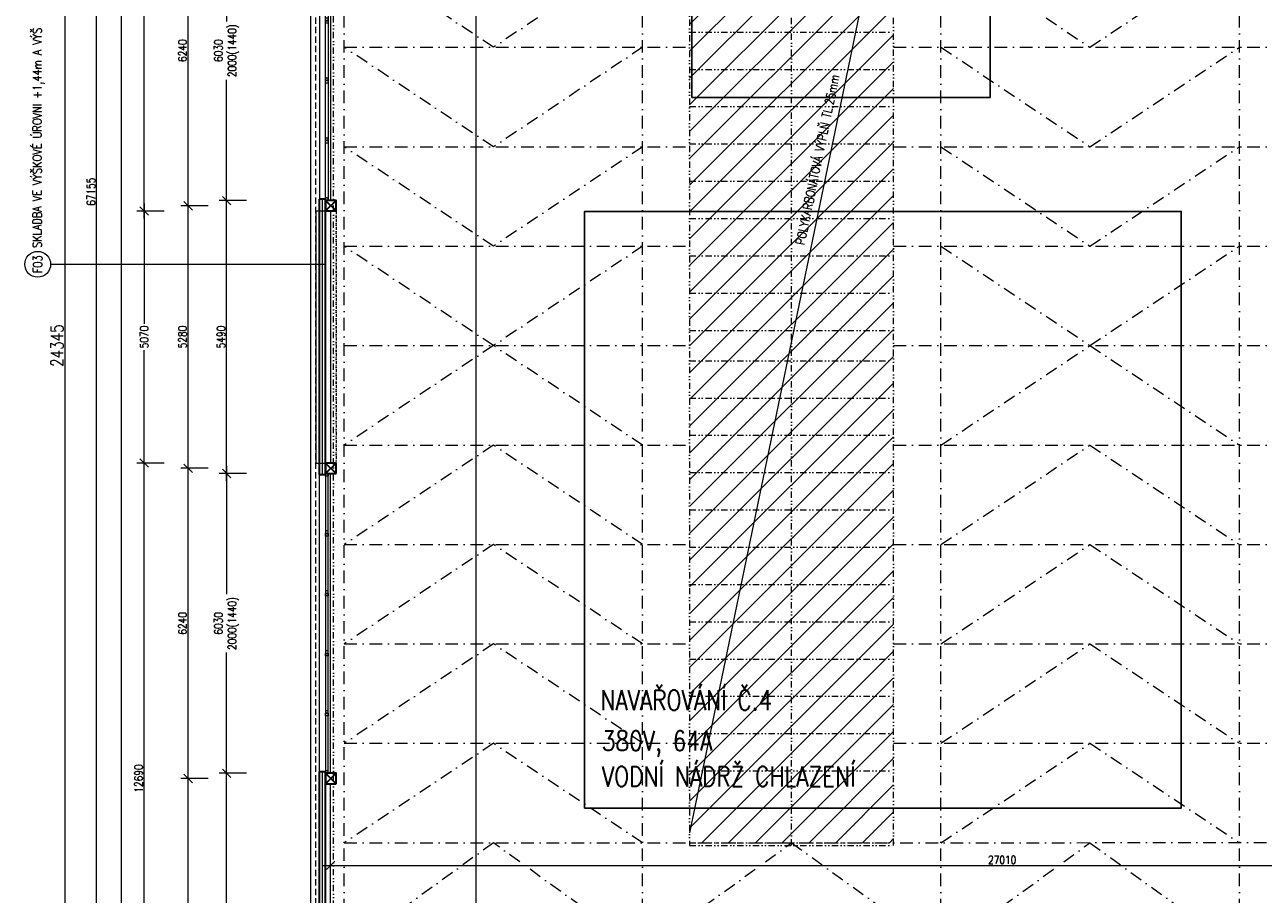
# Model space of a CAD drawing. Header units: millimetres. Extents: x -485339 to 286898, y -1189934 to 1602269.
# Tile 59 of 230: x -146305 to -121400, y -1040630 to -1023142. Entities that reach past the tile are written whole.
import ezdxf
from ezdxf.enums import TextEntityAlignment as Align

# ---------------------------------------------------------------- set-up
doc = ezdxf.new("R2010")
doc.units = ezdxf.units.MM
doc.header["$LTSCALE"] = 10
for name, pattern in [('DASHDOT', [25.4, 12.7, -6.35, 0, -6.35]), ('DASHED', [19.05, 12.7, -6.35]), ('DĚLICÍ2', [15.875, 6.35, -3.175, 0, -3.175, 0, -3.175]), ('ČÁRKOVANÁ2', [9.525, 6.35, -3.175])]:
    doc.linetypes.add(name, pattern=pattern)
doc.layers.get('Defpoints').update_dxf_attribs({"lineweight": 0})
for name, color, linetype, lineweight in [('N_kóty', 10, 'Continuous', 18), ('N_okna', 10, 'Continuous', 18), ('N_popis', 10, 'Continuous', 18), ('N_čáry_obv.plášt', 212, 'Continuous', 18), ('N_čáry_obv.plášt_obrys', 212, 'Continuous', 35), ('N_čáry_plné', 10, 'Continuous', 18), ('N_šrary', 10, 'Continuous', 18), ('St_kóty', 132, 'Continuous', 18), ('St_sloupy_opláštění_půdorys', 25, 'Continuous', 35), ('St_čáry_nad', 250, 'DĚLICÍ2', 18), ('St_čáry_osy', 250, 'DASHDOT', 18), ('St_čáry_plné', 250, 'Continuous', 18), ('St_čáry_pod', 250, 'ČÁRKOVANÁ2', 18)]:
    doc.layers.add(name, color=color, linetype=linetype, lineweight=lineweight)
for name, color, linetype in [('VYBAVENÍ', 222, 'Continuous'), ('VYBAVENÍ_POPIS', 222, 'Continuous'), ('VYBAVENÍ_POŽADAVKY', 200, 'Continuous')]:
    doc.layers.add(name, color=color, linetype=linetype)
doc.styles.get("Standard").update_dxf_attribs({"font": 'simplex.shx', "width": 0.8})
doc.linetypes.add('ZIGZAG', pattern='A,0.00254,-5.08,[131,ltypeshp.shx,S=5.08,R=0,X=-5.08,Y=0],-10.16,[131,ltypeshp.shx,S=5.08,R=180,X=5.08,Y=0],-5.08', length=20.32254)
doc.dimstyles.new('stavebníM100', dxfattribs={"dimtxt": 165, "dimasz": 170, "dimexe": 150, "dimexo": 100, "dimgap": 30, "dimtad": 1, "dimdec": 0, "dimtxsty": 'Standard', "dimblk": 'OBLIQUE', "dimcen": -2.5, "dimdle": 150, "dimclrd": 256, "dimclre": 256, "dimclrt": 256, "dimadec": 4, "dimazin": 0, "dimtfac": 1, "dimtdec": 0, "dimtmove": 2, "dimatfit": 3, "dimldrblk": 'OBLIQUE', "dimfxl": 400, "dimfxlon": 1, "dimlwd": -1, "dimlwe": -1, "dimarcsym": 0})
doc.dimstyles.new('stavebníM100_modul', dxfattribs={"dimtxt": 250, "dimasz": 200, "dimexe": 150, "dimexo": 100, "dimgap": 30, "dimtad": 1, "dimdec": 0, "dimtxsty": 'Standard', "dimblk": 'DOT', "dimcen": -2.5, "dimdle": 150, "dimclrd": 256, "dimclre": 256, "dimclrt": 256, "dimadec": 4, "dimazin": 0, "dimtfac": 1, "dimtdec": 0, "dimtmove": 2, "dimatfit": 3, "dimldrblk": 'OBLIQUE', "dimfxl": 400, "dimfxlon": 1, "dimlwd": -1, "dimlwe": -1, "dimarcsym": 0})

# ---------------------------------------------------------------- blocks, each defined once
blk = doc.blocks.new('G$C0F2906C7')
at = {"layer": 'St_sloupy_opláštění_půdorys', "ltscale": 2}
blk.add_lwpolyline([(-105, -105), (105, -105), (105, 105), (-105, 105)], close=True, dxfattribs=at)
for points in [[(-105, 105), (105, -105)], [(105, 105), (-105, -105)]]:
    blk.add_lwpolyline(points, dxfattribs=at)
blk = doc.blocks.new('G$C7F8F446A')
at = {"layer": 'St_čáry_plné', "color": 0, "linetype": 'ByBlock', "ltscale": 2}
for p, q in [((20055, 4100), (-55, 4100)), ((-55, 0), (20055, 0))]:
    blk.add_line(p, q, dxfattribs=at)
for points in [[(-55, 4100), (-55, 0)], [(695, 4100), (695, 0)], [(1445, 4100), (1445, 0)], [(2195, 4100), (2195, 0)], [(2945, 4100), (2945, 0)], [(3695, 4100), (3695, 0)], [(4445, 4100), (4445, 0)], [(5195, 4100), (5195, 0)], [(5945, 4100), (5945, 0)], [(6695, 4100), (6695, 0)], [(7445, 4100), (7445, 0)], [(8195, 4100), (8195, 0)], [(8945, 4100), (8945, 0)], [(9695, 4100), (9695, 0)], [(10305, 4100), (10305, 0)], [(11055, 4100), (11055, 0)], [(11805, 4100), (11805, 0)], [(12555, 4100), (12555, 0)], [(13305, 4100), (13305, 0)], [(14055, 4100), (14055, 0)], [(14805, 4100), (14805, 0)], [(15555, 4100), (15555, 0)], [(16305, 4100), (16305, 0)], [(17055, 4100), (17055, 0)], [(17805, 4100), (17805, 0)], [(18555, 4100), (18555, 0)], [(19305, 4100), (19305, 0)], [(20055, 4100), (20055, 0)], [(-55, 2050), (20000, 2050)]]:
    blk.add_lwpolyline(points, dxfattribs=at)
at = {"layer": 'St_čáry_pod', "color": 0, "linetype": 'ByBlock', "ltscale": 2}
for p, q in [((0, 4100), (0, 0)), ((20000, 0), (20000, 4100))]:
    blk.add_line(p, q, dxfattribs=at)
blk = doc.blocks.new('*U5507')
at = {"layer": 'St_čáry_osy', "ltscale": 2}
blk.add_lwpolyline([(3000, 1000), (0, -1000), (-3000, 1000)], dxfattribs=at)
blk = doc.blocks.new('*U5506')
at = {"layer": 'Defpoints', "ltscale": 2}
for p in [(0, 0), (0, -2000), (0, -4000), (0, -6000), (0, -8000)]:
    blk.add_blockref('*U5507', p, dxfattribs=at)
blk = doc.blocks.new('*U5509')
at = {"layer": 'St_čáry_osy', "ltscale": 2}
blk.add_lwpolyline([(3000, 1000), (0, -1000), (-3000, 1000)], dxfattribs=at)
blk = doc.blocks.new('*U5508')
at = {"layer": 'Defpoints', "ltscale": 2}
for p in [(0, 0), (0, -2000), (0, -4000), (0, -6000), (0, -8000)]:
    blk.add_blockref('*U5509', p, dxfattribs=at)
blk = doc.blocks.new('*U5511')
at = {"layer": 'St_čáry_osy', "ltscale": 2}
blk.add_lwpolyline([(-3000, -1000), (-4, 1000), (3000, -1000)], dxfattribs=at)
blk = doc.blocks.new('*U5510')
at = {"layer": 'St_čáry_osy', "ltscale": 2}
for p in [(0, 8000), (0, 6000), (0, 4000), (0, 2000), (0, 0)]:
    blk.add_blockref('*U5511', p, dxfattribs=at)
blk = doc.blocks.new('*U5513')
at = {"layer": 'St_čáry_osy', "ltscale": 2}
blk.add_lwpolyline([(-3000, -1000), (-4, 1000), (3000, -1000)], dxfattribs=at)
blk = doc.blocks.new('*U5512')
at = {"layer": 'St_čáry_osy', "ltscale": 2}
for p in [(0, 8000), (0, 6000), (0, 4000), (0, 2000)]:
    blk.add_blockref('*U5513', p, dxfattribs=at)
blk = doc.blocks.new('*U5515')
at = {"layer": 'St_čáry_osy', "ltscale": 2}
for points in [[(-3950, 8000), (9058, 8000)], [(-3950, 6000), (9058, 6000)], [(-3950, 4000), (9058, 4000)], [(-3950, 2000), (9058, 2000)], [(-3950, 0), (9058, 0)], [(-3950, -2000), (9058, -2000)], [(-3950, -4000), (9058, -4000)], [(-3950, -6000), (9058, -6000)], [(-3950, -8000), (9058, -8000)]]:
    blk.add_lwpolyline(points, dxfattribs=at)
blk = doc.blocks.new('*U5514')
at = {"layer": 'St_čáry_osy', "ltscale": 2}
blk.add_blockref('*U5515', (0, 0), dxfattribs=at)
blk = doc.blocks.new('_OBLIQUE')
at = {"color": 0, "linetype": 'ByBlock'}
blk.add_line((-0.5, -0.5), (0.5, 0.5), dxfattribs=at)
blk = doc.blocks.new('*D5741')
at = {"layer": 'Defpoints', "color": 0}
for p in [(-143904, -1031958), (-141324, -1031958), (-141624, -1044648)]:
    blk.add_point(p, dxfattribs=at)
at = {"layer": 'St_kóty'}
for p, q in [((-143904, -1044798), (-143904, -1031808)), ((-143504, -1031958), (-144054, -1031958)), ((-143504, -1044648), (-144054, -1044648))]:
    blk.add_line(p, q, dxfattribs=at)
at = {"layer": 'St_kóty', "linetype": 'ByBlock', "xscale": 170, "yscale": 170, "zscale": 170}
for p, rotation in [((-143904, -1031958), 90), ((-143904, -1044648), 270)]:
    blk.add_blockref('_OBLIQUE', p, dxfattribs=dict(at, rotation=rotation))
at = {"layer": 'St_kóty', "insert": (-144016, -1038303), "char_height": 165, "attachment_point": 5, "rotation": 90}
blk.add_mtext('12690', dxfattribs=at)
blk = doc.blocks.new('*D5742')
at = {"layer": 'Defpoints', "color": 0}
for p in [(-143904, -1026888), (-141324, -1026888), (-141324, -1031958)]:
    blk.add_point(p, dxfattribs=at)
at = {"layer": 'St_kóty'}
for p, q in [((-143904, -1026738), (-143904, -1029160)), ((-143504, -1026888), (-144054, -1026888)), ((-143904, -1032108), (-143904, -1029685)), ((-143504, -1031958), (-144054, -1031958))]:
    blk.add_line(p, q, dxfattribs=at)
at = {"layer": 'St_kóty', "linetype": 'ByBlock', "xscale": 170, "yscale": 170, "zscale": 170}
for p, rotation in [((-143904, -1026888), 90), ((-143904, -1031958), 270)]:
    blk.add_blockref('_OBLIQUE', p, dxfattribs=dict(at, rotation=rotation))
at = {"layer": 'St_kóty', "insert": (-143904, -1029423), "char_height": 165, "attachment_point": 5, "rotation": 90}
blk.add_mtext('5070', dxfattribs=at)
blk = doc.blocks.new('*D5743')
at = {"layer": 'Defpoints', "color": 0}
for p in [(-143904, -1007958), (-141324, -1007958), (-141324, -1026888)]:
    blk.add_point(p, dxfattribs=at)
at = {"layer": 'St_kóty'}
for p, q in [((-143904, -1027038), (-143904, -1007808)), ((-143504, -1007958), (-144054, -1007958)), ((-143504, -1026888), (-144054, -1026888))]:
    blk.add_line(p, q, dxfattribs=at)
at = {"layer": 'St_kóty', "linetype": 'ByBlock', "xscale": 170, "yscale": 170, "zscale": 170}
for p, rotation in [((-143904, -1007958), 90), ((-143904, -1026888), 270)]:
    blk.add_blockref('_OBLIQUE', p, dxfattribs=dict(at, rotation=rotation))
at = {"layer": 'St_kóty', "insert": (-144016, -1017423), "char_height": 165, "attachment_point": 5, "rotation": 90}
blk.add_mtext('18930', dxfattribs=at)
blk = doc.blocks.new('*D5747')
at = {"layer": 'Defpoints', "color": 0}
for p in [(-141524, -992923), (-144364, -1044648), (-141624, -1044648)]:
    blk.add_point(p, dxfattribs=at)
at = {"layer": 'St_kóty'}
for p, q in [((-143964, -992923), (-144514, -992923)), ((-144364, -992773), (-144364, -1044798)), ((-143964, -1044648), (-144514, -1044648))]:
    blk.add_line(p, q, dxfattribs=at)
at = {"layer": 'St_kóty', "linetype": 'ByBlock', "xscale": 170, "yscale": 170, "zscale": 170}
for p, rotation in [((-144364, -992923), 90), ((-144364, -1044648), 270)]:
    blk.add_blockref('_OBLIQUE', p, dxfattribs=dict(at, rotation=rotation))
at = {"layer": 'St_kóty', "insert": (-144477, -1018785), "char_height": 165, "attachment_point": 5, "rotation": 90}
blk.add_mtext('51725', dxfattribs=at)
blk = doc.blocks.new('*D5749')
at = {"layer": 'Defpoints', "color": 0}
for p in [(-144860, -992923), (-141524, -992923), (-141624, -1060078)]:
    blk.add_point(p, dxfattribs=at)
at = {"layer": 'St_kóty'}
for p, q in [((-144460, -992923), (-145010, -992923)), ((-144860, -1060228), (-144860, -992773)), ((-144460, -1060078), (-145010, -1060078))]:
    blk.add_line(p, q, dxfattribs=at)
at = {"layer": 'St_kóty', "linetype": 'ByBlock', "xscale": 170, "yscale": 170, "zscale": 170}
for p, rotation in [((-144860, -992923), 90), ((-144860, -1060078), 270)]:
    blk.add_blockref('_OBLIQUE', p, dxfattribs=dict(at, rotation=rotation))
at = {"layer": 'St_kóty', "insert": (-144973, -1026500), "char_height": 165, "attachment_point": 5, "rotation": 90}
blk.add_mtext('67155', dxfattribs=at)
blk = doc.blocks.new('_Dot')
at = {"color": 0, "linetype": 'ByBlock', "lineweight": -2}
blk.add_line((-0.5, 0), (-1, 0), dxfattribs=at)
at = {"color": 0, "linetype": 'ByBlock', "const_width": 0.5}
blk.add_lwpolyline([(-0.25, 0, 1), (0.25, 0, 1)], format="xyb", close=True, dxfattribs=at)
blk = doc.blocks.new('*D5751')
at = {"layer": 'Defpoints', "color": 0}
for p in [(-138294, -1017422), (-145501, -1041768), (-138294, -1041768)]:
    blk.add_point(p, dxfattribs=at)
at = {"layer": 'St_kóty'}
for p, q in [((-145101, -1017422), (-145651, -1017422)), ((-145501, -1017622), (-145501, -1041568)), ((-145101, -1041768), (-145651, -1041768))]:
    blk.add_line(p, q, dxfattribs=at)
at = {"layer": 'St_kóty', "linetype": 'ByBlock', "xscale": 200, "yscale": 200, "zscale": 200}
for p, rotation in [((-145501, -1017422), 90), ((-145501, -1041768), 270)]:
    blk.add_blockref('_Dot', p, dxfattribs=dict(at, rotation=rotation))
at = {"layer": 'St_kóty', "insert": (-145656, -1029595), "char_height": 250, "attachment_point": 5, "rotation": 90}
blk.add_mtext('24345', dxfattribs=at)
blk = doc.blocks.new('*D5784')
at = {"layer": 'Defpoints', "color": 0}
for p in [(-113145, -1040051), (-140155, -1041768), (-113145, -1041768)]:
    blk.add_point(p, dxfattribs=at)
at = {"layer": 'St_kóty'}
for p, q in [((-140305, -1040051), (-112995, -1040051)), ((-140155, -1040451), (-140155, -1039901)), ((-113145, -1040451), (-113145, -1039901))]:
    blk.add_line(p, q, dxfattribs=at)
at = {"layer": 'St_kóty', "linetype": 'ByBlock', "xscale": 170, "yscale": 170, "zscale": 170, "rotation": 180}
blk.add_blockref('_OBLIQUE', (-140155, -1040051), dxfattribs=at)
at = {"layer": 'St_kóty', "linetype": 'ByBlock', "xscale": 170, "yscale": 170, "zscale": 170}
blk.add_blockref('_OBLIQUE', (-113145, -1040051), dxfattribs=at)
at = {"layer": 'St_kóty', "insert": (-126650, -1039938), "char_height": 165, "attachment_point": 5}
blk.add_mtext('27010', dxfattribs=at)
blk = doc.blocks.new('*D6658')
at = {"layer": 'Defpoints', "color": 0}
for p in [(-143020, -1038303), (-141219, -1038303), (-141219, -1044543)]:
    blk.add_point(p, dxfattribs=at)
at = {"layer": 'St_kóty'}
for p, q in [((-142620, -1038303), (-143170, -1038303)), ((-143020, -1044693), (-143020, -1038153)), ((-142620, -1044543), (-143170, -1044543))]:
    blk.add_line(p, q, dxfattribs=at)
at = {"layer": 'St_kóty', "linetype": 'ByBlock', "xscale": 170, "yscale": 170, "zscale": 170}
for p, rotation in [((-143020, -1038303), 90), ((-143020, -1044543), 270)]:
    blk.add_blockref('_OBLIQUE', p, dxfattribs=dict(at, rotation=rotation))
at = {"layer": 'St_kóty', "insert": (-143133, -1041423), "char_height": 165, "attachment_point": 5, "rotation": 90}
blk.add_mtext('6240', dxfattribs=at)
blk = doc.blocks.new('*D6659')
at = {"layer": 'Defpoints', "color": 0}
for p in [(-143020, -1032063), (-141219, -1032063), (-141219, -1038303)]:
    blk.add_point(p, dxfattribs=at)
at = {"layer": 'St_kóty'}
for p, q in [((-142620, -1032063), (-143170, -1032063)), ((-143020, -1038453), (-143020, -1031913)), ((-142620, -1038303), (-143170, -1038303))]:
    blk.add_line(p, q, dxfattribs=at)
at = {"layer": 'St_kóty', "linetype": 'ByBlock', "xscale": 170, "yscale": 170, "zscale": 170}
for p, rotation in [((-143020, -1032063), 90), ((-143020, -1038303), 270)]:
    blk.add_blockref('_OBLIQUE', p, dxfattribs=dict(at, rotation=rotation))
at = {"layer": 'St_kóty', "insert": (-143133, -1035183), "char_height": 165, "attachment_point": 5, "rotation": 90}
blk.add_mtext('6240', dxfattribs=at)
blk = doc.blocks.new('*D6660')
at = {"layer": 'Defpoints', "color": 0}
for p in [(-143020, -1026783), (-141219, -1026783), (-141219, -1032063)]:
    blk.add_point(p, dxfattribs=at)
at = {"layer": 'St_kóty'}
for p, q in [((-142620, -1026783), (-143170, -1026783)), ((-143020, -1032213), (-143020, -1026633)), ((-142620, -1032063), (-143170, -1032063))]:
    blk.add_line(p, q, dxfattribs=at)
at = {"layer": 'St_kóty', "linetype": 'ByBlock', "xscale": 170, "yscale": 170, "zscale": 170}
for p, rotation in [((-143020, -1026783), 90), ((-143020, -1032063), 270)]:
    blk.add_blockref('_OBLIQUE', p, dxfattribs=dict(at, rotation=rotation))
at = {"layer": 'St_kóty', "insert": (-143133, -1029423), "char_height": 165, "attachment_point": 5, "rotation": 90}
blk.add_mtext('5280', dxfattribs=at)
blk = doc.blocks.new('*D6661')
at = {"layer": 'Defpoints', "color": 0}
for p in [(-143020, -1020543), (-141219, -1020543), (-141219, -1026783)]:
    blk.add_point(p, dxfattribs=at)
at = {"layer": 'St_kóty'}
for p, q in [((-142620, -1020543), (-143170, -1020543)), ((-143020, -1026933), (-143020, -1020393)), ((-142620, -1026783), (-143170, -1026783))]:
    blk.add_line(p, q, dxfattribs=at)
at = {"layer": 'St_kóty', "linetype": 'ByBlock', "xscale": 170, "yscale": 170, "zscale": 170}
for p, rotation in [((-143020, -1020543), 90), ((-143020, -1026783), 270)]:
    blk.add_blockref('_OBLIQUE', p, dxfattribs=dict(at, rotation=rotation))
at = {"layer": 'St_kóty', "insert": (-143133, -1023663), "char_height": 165, "attachment_point": 5, "rotation": 90}
blk.add_mtext('6240', dxfattribs=at)
blk = doc.blocks.new('G$CA450B66E')
at = {"layer": 'N_okna'}
for p, q in [((0, 0), (0, 50)), ((0, 50), (0, 0)), ((0, 50), (52, 50)), ((1206, 50), (0, 50)), ((52, 0), (0, 0)), ((0, 0), (1206, 0)), ((52, 50), (52, 0)), ((1154, 50), (1154, 0)), ((1206, 50), (1154, 50)), ((1154, 0), (1206, 0)), ((1206, 0), (1206, 50)), ((1206, 0), (1206, 50)), ((1206, 50), (1206, 0)), ((1206, 0), (1206, 50)), ((1206, 0), (1206, 50)), ((1206, 50), (1206, 0)), ((1206, 50), (1206, 50)), ((1206, 50), (1258, 50)), ((2412, 50), (1206, 50)), ((1206, 0), (1206, 0)), ((1258, 0), (1206, 0)), ((1206, 0), (2412, 0)), ((1258, 50), (1258, 0)), ((2360, 50), (2360, 0)), ((2412, 50), (2360, 50)), ((2360, 0), (2412, 0)), ((2412, 0), (2412, 50)), ((2412, 0), (2412, 50)), ((2412, 50), (2412, 0)), ((2412, 0), (2412, 50)), ((2412, 0), (2412, 50)), ((2412, 50), (2412, 0)), ((2412, 50), (2412, 50)), ((2412, 50), (2464, 50)), ((3618, 50), (2412, 50)), ((2412, 0), (2412, 0)), ((2464, 0), (2412, 0)), ((2412, 0), (3618, 0)), ((2464, 50), (2464, 0)), ((3566, 50), (3566, 0)), ((3618, 50), (3566, 50)), ((3566, 0), (3618, 0)), ((3618, 0), (3618, 50)), ((3618, 0), (3618, 50)), ((3618, 50), (3618, 0)), ((3618, 0), (3618, 50)), ((3618, 0), (3618, 50)), ((3618, 50), (3618, 0)), ((3618, 50), (3618, 50)), ((3618, 50), (3670, 50)), ((4824, 50), (3618, 50)), ((3618, 0), (3618, 0)), ((3670, 0), (3618, 0)), ((3618, 0), (4824, 0)), ((3670, 50), (3670, 0)), ((4772, 50), (4772, 0)), ((4824, 50), (4772, 50)), ((4772, 0), (4824, 0)), ((4824, 0), (4824, 50)), ((4824, 0), (4824, 50)), ((4824, 50), (4824, 0)), ((4824, 0), (4824, 50)), ((4824, 0), (4824, 50)), ((4824, 50), (4824, 0)), ((4824, 50), (4824, 50)), ((4824, 50), (4876, 50)), ((6030, 50), (4824, 50)), ((4824, 0), (4824, 0)), ((4876, 0), (4824, 0)), ((4824, 0), (6030, 0)), ((4876, 50), (4876, 0)), ((5978, 50), (5978, 0)), ((6030, 50), (5978, 50)), ((5978, 0), (6030, 0)), ((6030, 0), (6030, 50)), ((6030, 0), (6030, 50))]:
    blk.add_line(p, q, dxfattribs=at)
blk.add_lwpolyline([(0, 0), (6030, 0), (6030, 50), (0, 50)], close=True, dxfattribs=at)
blk = doc.blocks.new('*D6962')
at = {"layer": 'Defpoints', "color": 0}
for p in [(-142246, -1038198), (-141091, -1038198), (-141211, -1044548)]:
    blk.add_point(p, dxfattribs=at)
at = {"layer": 'N_kóty'}
for p, q in [((-142246, -1044698), (-142246, -1038048)), ((-141846, -1038198), (-142396, -1038198)), ((-141846, -1044548), (-142396, -1044548))]:
    blk.add_line(p, q, dxfattribs=at)
at = {"layer": 'N_kóty', "linetype": 'ByBlock', "xscale": 170, "yscale": 170, "zscale": 170}
for p, rotation in [((-142246, -1038198), 90), ((-142246, -1044548), 270)]:
    blk.add_blockref('_OBLIQUE', p, dxfattribs=dict(at, rotation=rotation))
at = {"layer": 'N_kóty', "insert": (-142358, -1041373), "char_height": 165, "attachment_point": 5, "rotation": 90}
blk.add_mtext('6350', dxfattribs=at)
blk = doc.blocks.new('*D6963')
at = {"layer": 'Defpoints', "color": 0}
for p in [(-142246, -1032168), (-141091, -1032168), (-141091, -1038198)]:
    blk.add_point(p, dxfattribs=at)
at = {"layer": 'N_kóty'}
for p, q in [((-142246, -1032018), (-142246, -1034596)), ((-141846, -1032168), (-142396, -1032168)), ((-142246, -1038348), (-142246, -1035769)), ((-141846, -1038198), (-142396, -1038198))]:
    blk.add_line(p, q, dxfattribs=at)
at = {"layer": 'N_kóty', "linetype": 'ByBlock', "xscale": 170, "yscale": 170, "zscale": 170}
for p, rotation in [((-142246, -1032168), 90), ((-142246, -1038198), 270)]:
    blk.add_blockref('_OBLIQUE', p, dxfattribs=dict(at, rotation=rotation))
at = {"layer": 'N_kóty', "insert": (-142246, -1035183), "char_height": 165, "attachment_point": 5, "rotation": 90}
blk.add_mtext('6030\\P2000(1440)', dxfattribs=at)
blk = doc.blocks.new('*D6964')
at = {"layer": 'Defpoints', "color": 0}
for p in [(-142246, -1026678), (-141091, -1026678), (-141091, -1032168)]:
    blk.add_point(p, dxfattribs=at)
at = {"layer": 'N_kóty'}
for p, q in [((-142246, -1032318), (-142246, -1026528)), ((-141846, -1026678), (-142396, -1026678)), ((-141846, -1032168), (-142396, -1032168))]:
    blk.add_line(p, q, dxfattribs=at)
at = {"layer": 'N_kóty', "linetype": 'ByBlock', "xscale": 170, "yscale": 170, "zscale": 170}
for p, rotation in [((-142246, -1026678), 90), ((-142246, -1032168), 270)]:
    blk.add_blockref('_OBLIQUE', p, dxfattribs=dict(at, rotation=rotation))
at = {"layer": 'N_kóty', "insert": (-142358, -1029423), "char_height": 165, "attachment_point": 5, "rotation": 90}
blk.add_mtext('5490', dxfattribs=at)
blk = doc.blocks.new('*D6965')
at = {"layer": 'Defpoints', "color": 0}
for p in [(-142246, -1020648), (-141091, -1020648), (-141091, -1026678)]:
    blk.add_point(p, dxfattribs=at)
at = {"layer": 'N_kóty'}
for p, q in [((-142246, -1020498), (-142246, -1023076)), ((-141846, -1020648), (-142396, -1020648)), ((-142246, -1026828), (-142246, -1024249)), ((-141846, -1026678), (-142396, -1026678))]:
    blk.add_line(p, q, dxfattribs=at)
at = {"layer": 'N_kóty', "linetype": 'ByBlock', "xscale": 170, "yscale": 170, "zscale": 170}
for p, rotation in [((-142246, -1020648), 90), ((-142246, -1026678), 270)]:
    blk.add_blockref('_OBLIQUE', p, dxfattribs=dict(at, rotation=rotation))
at = {"layer": 'N_kóty', "insert": (-142246, -1023663), "char_height": 165, "attachment_point": 5, "rotation": 90}
blk.add_mtext('6030\\P2000(1440)', dxfattribs=at)

msp = doc.modelspace()

# ---------------------------------------------------------------- hatches: boundary and pattern name
at = {"layer": 'N_šrary', "linetype": 'DASHED'}
h = msp.add_hatch(dxfattribs=at)
h.set_pattern_fill('ANSI31', color=256, scale=120)
h.set_pattern_definition([(45, (12000, -425057.46), (-269.40768, 269.40768), [])])
h.paths.add_polyline_path([(-132934.2, -1039594.2), (-128834.1, -1039593.6), (-128834.2, -1019594.2), (-132934.2, -1019594.2)])

# ---------------------------------------------------------------- linework, layer by layer
at = {"layer": 'Defpoints', "ltscale": 2}
msp.add_lwpolyline([(-137224.9, -1041767.6), (-137224.9, -1017422.6)], dxfattribs=at)
at = {"layer": 'N_popis'}
for points in [[(-128834.2, -1019594.2), (-132934.2, -1039394.2)], [(-145785.4, -1027959.7), (-140254.9, -1027959.7)]]:
    msp.add_lwpolyline(points, dxfattribs=at)
msp.add_circle((-146045.3, -1027959.7), 259.9, dxfattribs=at)
at = {"layer": 'N_čáry_obv.plášt'}
for points in [[(-140374.9, -1020673.7), (-140374.9, -1026651.7)], [(-140374.9, -1038171.6), (-140374.9, -1032193.5)]]:
    msp.add_lwpolyline(points, dxfattribs=at)
at = {"layer": 'N_čáry_obv.plášt', "linetype": 'ZIGZAG'}
for points in [[(-140314.9, -1032193.5), (-140314.9, -1026651.7)], [(-140314.9, -1044547.6), (-140314.9, -1038171.6)]]:
    msp.add_lwpolyline(points, dxfattribs=at)
at = {"layer": 'N_čáry_obv.plášt_obrys'}
for points in [[(-140374.9, -1032193.5), (-140374.9, -1026651.7)], [(-140254.9, -1026651.7), (-140374.9, -1026651.7)], [(-140254.9, -1032193.5), (-140254.9, -1026651.7)], [(-140254.9, -1032193.5), (-140374.9, -1032193.5)], [(-140374.9, -1044547.6), (-140374.9, -1038171.6)], [(-140254.9, -1038171.6), (-140374.9, -1038171.6)], [(-140254.9, -1044542.6), (-140254.9, -1038171.6)]]:
    msp.add_lwpolyline(points, dxfattribs=at)
at = {"layer": 'N_čáry_obv.plášt_obrys', "ltscale": 2}
for points in [[(-140254.9, -1032193.5), (-140254.9, -1032147.6)], [(-140254.9, -1044542.6), (-140254.9, -1038171.6)]]:
    msp.add_lwpolyline(points, dxfattribs=at)
at = {"layer": 'N_čáry_plné', "ltscale": 2}
msp.add_lwpolyline([(-140554.9, -1044547.6), (-140554.9, -1014302.6)], dxfattribs=at)
at = {"layer": 'N_čáry_plné', "color": 10}
for points in [[(-140454.9, -1026887.6), (-140454.9, -1031957.6)], [(-140154.9, -1026887.6), (-140154.9, -1031957.6)]]:
    msp.add_lwpolyline(points, dxfattribs=at)
at = {"layer": 'St_čáry_nad', "ltscale": 2}
msp.add_lwpolyline([(-140099.9, -1044697.6), (-140099.9, -992922.8)], dxfattribs=at)
at = {"layer": 'St_čáry_nad'}
msp.add_lwpolyline([(-140044.9, -1026887.6), (-140044.9, -1031957.6)], dxfattribs=at)
at = {"layer": 'St_čáry_osy', "ltscale": 2}
for points in [[(-139879.9, -1059777.6), (-139879.9, -992785.6)], [(-133879.9, -1059777.6), (-133879.9, -992785.6)], [(-127879.9, -1059777.6), (-127879.9, -992785.6)], [(-121879.9, -1059777.6), (-121879.9, -992785.6)], [(-139879.9, -1023595.1), (-132934.2, -1023595.1)], [(-139879.9, -1025595.1), (-132934.2, -1025595.1)], [(-139879.9, -1027595.1), (-132934.2, -1027595.1)], [(-139879.9, -1029595.1), (-132934.2, -1029595.1)], [(-139879.9, -1031595.1), (-132934.2, -1031595.1)], [(-139879.9, -1033595.1), (-132934.2, -1033595.1)], [(-139879.9, -1035595.1), (-132934.2, -1035595.1)], [(-139879.9, -1037595.1), (-132934.2, -1037595.1)], [(-139879.9, -1039595.1), (-43825.2, -1039582.3)], [(-133879.9, -1041767.6), (-136879.9, -1039595.1), (-139879.9, -1041767.6)], [(-133879.9, -1041767.6), (-130884.2, -1039595.1), (-127879.9, -1041767.6)], [(-127879.9, -1041767.6), (-124884.2, -1039595.1), (-121879.9, -1041767.6)]]:
    msp.add_lwpolyline(points, dxfattribs=at)
at = {"layer": 'St_čáry_plné', "ltscale": 2}
for points in [[(-140154.9, -1020647.6), (-140154.9, -1026677.6)], [(-140454.9, -1026887.6), (-140254.9, -1026887.6)], [(-140454.9, -1031957.6), (-140254.9, -1031957.6)], [(-140154.9, -1038197.6), (-140154.9, -1032167.6)], [(-140154.9, -1044437.6), (-140154.9, -1038407.6)]]:
    msp.add_lwpolyline(points, dxfattribs=at)
at = {"layer": 'St_čáry_pod', "ltscale": 2}
msp.add_lwpolyline([(-140454.9, -1044647.6), (-140454.9, -1014302.6)], dxfattribs=at)
at = {"layer": 'VYBAVENÍ'}
for points in [[(-132890, -1024603.5), (-126890, -1024603.5), (-126890, -1018603.5), (-132890, -1018603.5)], [(-135048.5, -1038896.5), (-123048.5, -1038896.5), (-123048.5, -1026896.5), (-135048.5, -1026896.5)]]:
    msp.add_lwpolyline(points, close=True, dxfattribs=at)

# ---------------------------------------------------------------- block references
at = {"layer": 'N_okna', "xscale": -1, "rotation": 270}
msp.add_blockref('G$CA450B66E', (-140254.9, -1026677.6), dxfattribs=at)
at = {"layer": 'N_okna', "rotation": 270}
msp.add_blockref('G$CA450B66E', (-140254.9, -1032167.6), dxfattribs=at)
at = {"layer": 'St_sloupy_opláštění_půdorys', "ltscale": 2, "rotation": 90}
for p in [(-140149.9, -1026782.6), (-140149.9, -1032062.6), (-140149.9, -1038302.6)]:
    msp.add_blockref('G$C0F2906C7', p, dxfattribs=at)
at = {"layer": 'St_čáry_nad', "ltscale": 2, "rotation": 90}
msp.add_blockref('G$C7F8F446A', (-128834.2, -1039594.2), dxfattribs=at)
at = {"layer": 'St_čáry_osy', "ltscale": 2}
for name, p in [('*U5506', (-136879.9, -1020595.1)), ('*U5514', (-124884.2, -1029595.1)), ('*U5510', (-124879.9, -1038595.1))]:
    msp.add_blockref(name, p, dxfattribs=at)
at = {"layer": 'St_čáry_osy', "ltscale": 2, "xscale": -1, "rotation": 180}
for name, p in [('*U5512', (-124879.9, -1020595.1)), ('*U5508', (-136879.9, -1038595.1))]:
    msp.add_blockref(name, p, dxfattribs=at)

# ---------------------------------------------------------------- texts
at = {"layer": 'N_popis', "width": 0.8}
for s, rotation, p in [('SKLADBA VE VÝŠKOVÉ ÚROVNI +1,44m A VÝŠ', 90, (-145965.8, -1027629.5)), ('POLYKARBONÁTOVÁ VÝPLŇ TL.25mm', 78.30106, (-130628.1, -1027582.2))]:
    msp.add_text(s, height=180, rotation=rotation, dxfattribs=at).set_placement(p)
msp.add_text('F03', height=180, rotation=90, dxfattribs=at).set_placement((-146045.3, -1027959.7), align=Align.MIDDLE_CENTER)
at = {"layer": 'VYBAVENÍ_POPIS', "width": 0.8}
msp.add_text('NAVAŘOVÁNÍ Č.4', height=400, dxfattribs=at).set_placement((-134730.7, -1036928.7))
at = {"layer": 'VYBAVENÍ_POŽADAVKY', "width": 0.8}
for s, p in [('380V, 64A', (-134701, -1037742.2)), ('VODNÍ NÁDRŽ CHLAZENÍ', (-134701, -1038461.1))]:
    msp.add_text(s, height=400, dxfattribs=at).set_placement(p)

# ---------------------------------------------------------------- dimensions: what is measured, and where the dimension line sits
at = {"layer": 'N_kóty'}
for base, p1, p2, picture, middle in [((-142245.6, -1020647.6), (-141091.2, -1026677.6), (-141091.2, -1020647.6), '*D6965', (-142245.6, -1023662.6)), ((-142245.6, -1032167.6), (-141091.2, -1038197.6), (-141091.2, -1032167.6), '*D6963', (-142245.6, -1035182.6))]:
    dim = msp.add_linear_dim(base=base, p1=p1, p2=p2, angle=90, text='<>\\P2000(1440)', dimstyle='stavebníM100', override={"dimtxsty": 'Standard'}, dxfattribs=at)
    dim.commit()
    dim.dimension.update_dxf_attribs({"geometry": picture, "text_midpoint": middle, "dimtype": 160})
for base, p1, p2, picture, middle in [((-142245.6, -1026677.6), (-141091.2, -1032167.6), (-141091.2, -1026677.6), '*D6964', (-142358.1, -1029422.6)), ((-142245.6, -1038197.6), (-141211.2, -1044547.6), (-141091.2, -1038197.6), '*D6962', (-142358.1, -1041372.6))]:
    dim = msp.add_linear_dim(base=base, p1=p1, p2=p2, angle=90, dimstyle='stavebníM100', dxfattribs=at)
    dim.commit()
    dim.dimension.update_dxf_attribs({"geometry": picture, "text_midpoint": middle})
at = {"layer": 'St_kóty'}
for base, p1, p2, picture, middle in [((-144860.3, -992922.8), (-141624.1, -1060077.6), (-141524.1, -992922.8), '*D5749', (-144972.8, -1026500.2)), ((-143020, -1020542.6), (-141219.1, -1026782.6), (-141219.1, -1020542.6), '*D6661', (-143132.5, -1023662.6)), ((-143020, -1026782.6), (-141219.1, -1032062.6), (-141219.1, -1026782.6), '*D6660', (-143132.5, -1029422.6)), ((-143020, -1032062.6), (-141219.1, -1038302.6), (-141219.1, -1032062.6), '*D6659', (-143132.5, -1035182.6)), ((-143020, -1038302.6), (-141219.1, -1044542.6), (-141219.1, -1038302.6), '*D6658', (-143132.5, -1041422.6))]:
    dim = msp.add_linear_dim(base=base, p1=p1, p2=p2, angle=90, dimstyle='stavebníM100', override={"dimtxsty": 'Standard', "dimldrblk": 'OBLIQUE'}, dxfattribs=at)
    dim.commit()
    dim.dimension.update_dxf_attribs({"geometry": picture, "text_midpoint": middle})
for base, p1, p2, dimstyle, picture, middle in [((-144364.1, -1044647.6), (-141524.1, -992922.8), (-141624.1, -1044647.6), 'stavebníM100', '*D5747', (-144476.6, -1018785.2)), ((-143903.9, -1007957.6), (-141324.1, -1026887.6), (-141324.1, -1007957.6), 'stavebníM100', '*D5743', (-144016.4, -1017422.6)), ((-145501.1, -1041767.6), (-138294.1, -1017422.3), (-138294.1, -1041767.6), 'stavebníM100_modul', '*D5751', (-145656.1, -1029594.9)), ((-143903.9, -1031957.6), (-141624.1, -1044647.6), (-141324.1, -1031957.6), 'stavebníM100', '*D5741', (-144016.4, -1038302.6))]:
    dim = msp.add_linear_dim(base=base, p1=p1, p2=p2, angle=90, dimstyle=dimstyle, dxfattribs=at)
    dim.commit()
    dim.dimension.update_dxf_attribs({"geometry": picture, "text_midpoint": middle})
dim = msp.add_linear_dim(base=(-143903.9, -1026887.6), p1=(-141324.1, -1031957.6), p2=(-141324.1, -1026887.6), angle=90, dimstyle='stavebníM100', override={"dimtxsty": 'Standard'}, dxfattribs=at)
dim.commit()
dim.dimension.update_dxf_attribs({"geometry": '*D5742', "text_midpoint": (-143903.9, -1029422.6), "dimtype": 160})
dim = msp.add_linear_dim(base=(-113144.9, -1040051), p1=(-140154.9, -1041767.6), p2=(-113144.9, -1041767.6), dimstyle='stavebníM100', dxfattribs=at)
dim.commit()
dim.dimension.update_dxf_attribs({"geometry": '*D5784', "text_midpoint": (-126649.9, -1039938.5)})

doc.saveas('drawing.dxf')
